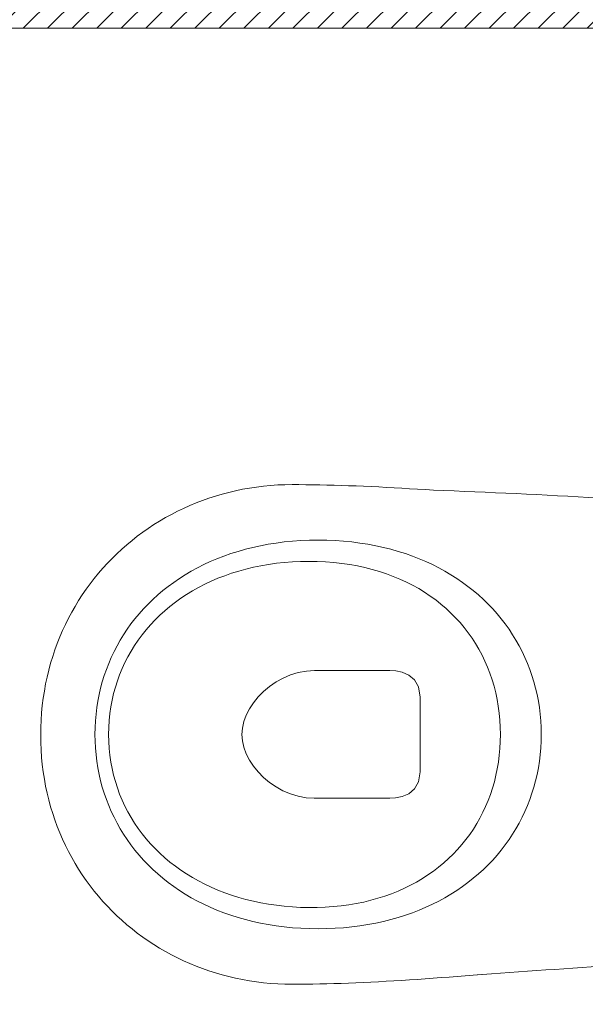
# Model space of a CAD drawing. Header units: inches. Extents: x 27484 to 71626, y -45113 to 39.
# Tile 224 of 256: x 33934 to 33975, y -22849 to -22778. Entities that reach past the tile are written whole.
import ezdxf

# ---------------------------------------------------------------- set-up
doc = ezdxf.new("R2010")
doc.units = ezdxf.units.IN
doc.header["$LTSCALE"] = 50
doc.header["$MEASUREMENT"] = 0
for name, color, linetype, lineweight in [('A-ARMATURA', 45, 'Continuous', 5), ('A-SCIANY', 5, 'Continuous', 18), ('A-ść. istn.', 8, 'Continuous', 0)]:
    doc.layers.add(name, color=color, linetype=linetype, lineweight=lineweight)

# ---------------------------------------------------------------- blocks, each defined once
blk = doc.blocks.new('A$C04280096')
at = {"layer": 'A-ARMATURA'}
for p, q in [((-24.06, -311.25), (-28.73, -312.16)), ((-19.35, -310.5), (-24.06, -311.25)), ((-14.58, -309.92), (-19.35, -310.5)), ((-9.76, -309.5), (-14.58, -309.92)), ((-4.9, -309.25), (-9.76, -309.5)), ((0, -309.16), (-4.9, -309.25)), ((4.9, -309.25), (0, -309.16)), ((9.76, -309.5), (4.9, -309.25)), ((14.58, -309.92), (9.76, -309.5)), ((19.35, -310.5), (14.58, -309.92)), ((24.06, -311.25), (19.35, -310.5)), ((28.73, -312.16), (24.06, -311.25)), ((-51.17, -319.07), (-55.46, -320.92)), ((-46.81, -317.38), (-51.17, -319.07)), ((-42.38, -315.84), (-46.81, -317.38)), ((-37.89, -314.45), (-42.38, -315.84)), ((-33.34, -313.23), (-37.89, -314.45)), ((-28.73, -312.16), (-33.34, -313.23)), ((33.34, -313.23), (28.73, -312.16)), ((37.89, -314.45), (33.34, -313.23)), ((42.38, -315.84), (37.89, -314.45)), ((46.81, -317.38), (42.38, -315.84)), ((51.17, -319.07), (46.81, -317.38)), ((55.46, -320.92), (51.17, -319.07)), ((-63.82, -325.07), (-67.89, -327.36)), ((-59.68, -322.92), (-63.82, -325.07)), ((-55.46, -320.92), (-59.68, -322.92)), ((59.68, -322.92), (55.46, -320.92)), ((63.82, -325.07), (59.68, -322.92)), ((67.89, -327.36), (63.82, -325.07)), ((-75.77, -332.39), (-79.59, -335.12)), ((-71.87, -329.8), (-75.77, -332.39)), ((-67.89, -327.36), (-71.87, -329.8)), ((71.87, -329.8), (67.89, -327.36)), ((75.77, -332.39), (71.87, -329.8)), ((79.59, -335.12), (75.77, -332.39)), ((-83.31, -338), (-86.95, -341.01)), ((-79.59, -335.12), (-83.31, -338)), ((-19.9, -340.03), (-24.7, -340.84)), ((-15.02, -339.41), (-19.9, -340.03)), ((-10.08, -338.96), (-15.02, -339.41)), ((-5.07, -338.68), (-10.08, -338.96)), ((0, -338.59), (-5.07, -338.68)), ((5.19, -338.69), (0, -338.59)), ((10.32, -338.97), (5.19, -338.69)), ((15.37, -339.45), (10.32, -338.97)), ((20.35, -340.1), (15.37, -339.45)), ((25.25, -340.95), (20.35, -340.1)), ((83.31, -338), (79.59, -335.12)), ((86.95, -341.01), (83.31, -338)), ((-93.93, -347.45), (-97.27, -350.88)), ((-90.49, -344.16), (-93.93, -347.45)), ((-86.95, -341.01), (-90.49, -344.16)), ((-47.56, -347.41), (-51.87, -349.23)), ((-43.15, -345.76), (-47.56, -347.41)), ((-38.66, -344.28), (-43.15, -345.76)), ((-34.09, -342.96), (-38.66, -344.28)), ((-29.43, -341.81), (-34.09, -342.96)), ((-24.7, -340.84), (-29.43, -341.81)), ((30.07, -341.97), (25.25, -340.95)), ((34.81, -343.17), (30.07, -341.97)), ((39.46, -344.55), (34.81, -343.17)), ((44.03, -346.11), (39.46, -344.55)), ((48.5, -347.84), (44.03, -346.11)), ((90.49, -344.16), (86.95, -341.01)), ((93.93, -347.45), (90.49, -344.16)), ((97.27, -350.88), (93.93, -347.45)), ((-173.36, -358.21), (-172.87, -352.37)), ((-100.5, -354.44), (-103.63, -358.14)), ((-97.27, -350.88), (-100.5, -354.44)), ((-60.22, -353.34), (-64.25, -355.64)), ((-56.1, -351.2), (-60.22, -353.34)), ((-51.87, -349.23), (-56.1, -351.2)), ((52.88, -349.74), (48.5, -347.84)), ((57.15, -351.81), (52.88, -349.74)), ((61.33, -354.05), (57.15, -351.81)), ((65.4, -356.46), (61.33, -354.05)), ((100.5, -354.44), (97.27, -350.88)), ((103.63, -358.14), (100.5, -354.44)), ((-173.83, -364.03), (-173.36, -358.21)), ((-103.63, -358.14), (-106.66, -361.96)), ((-72.01, -360.7), (-75.72, -363.46)), ((-68.18, -358.09), (-72.01, -360.7)), ((-64.25, -355.64), (-68.18, -358.09)), ((69.37, -359.03), (65.4, -356.46)), ((73.22, -361.76), (69.37, -359.03)), ((106.66, -361.96), (103.63, -358.14)), ((-174.29, -369.84), (-173.83, -364.03)), ((-109.57, -365.92), (-112.36, -370)), ((-106.66, -361.96), (-109.57, -365.92)), ((-79.33, -366.37), (-82.82, -369.43)), ((-75.72, -363.46), (-79.33, -366.37)), ((76.96, -364.64), (73.22, -361.76)), ((80.59, -367.69), (76.96, -364.64)), ((84.09, -370.89), (80.59, -367.69)), ((109.57, -365.92), (106.66, -361.96)), ((112.36, -370), (109.57, -365.92)), ((-175.17, -381.39), (-174.74, -375.62)), ((-174.74, -375.62), (-174.29, -369.84)), ((-115.04, -374.21), (-117.6, -378.55)), ((-112.36, -370), (-115.04, -374.21)), ((-86.19, -372.63), (-89.45, -375.99)), ((-82.82, -369.43), (-86.19, -372.63)), ((87.47, -374.25), (84.09, -370.89)), ((90.73, -377.76), (87.47, -374.25)), ((115.04, -374.21), (112.36, -370)), ((117.6, -378.55), (115.04, -374.21)), ((-175.6, -387.13), (-175.17, -381.39)), ((-117.6, -378.55), (-120.03, -383.01)), ((-92.58, -379.48), (-95.59, -383.12)), ((-89.45, -375.99), (-92.58, -379.48)), ((93.86, -381.42), (90.73, -377.76)), ((96.85, -385.22), (93.86, -381.42)), ((120.03, -383.01), (117.6, -378.55)), ((-176, -392.84), (-175.6, -387.13)), ((-122.34, -387.59), (-124.52, -392.3)), ((-120.03, -383.01), (-122.34, -387.59)), ((-98.46, -386.9), (-101.21, -390.81)), ((-95.59, -383.12), (-98.46, -386.9)), ((99.71, -389.17), (96.85, -385.22)), ((102.43, -393.27), (99.71, -389.17)), ((122.34, -387.59), (120.03, -383.01)), ((124.52, -392.3), (122.34, -387.59)), ((175.96, -386.92), (176.34, -392.64)), ((-176.4, -398.53), (-176, -392.84)), ((-126.57, -397.12), (-128.49, -402.06)), ((-124.52, -392.3), (-126.57, -397.12)), ((-103.82, -394.86), (-106.29, -399.05)), ((-101.21, -390.81), (-103.82, -394.86)), ((-26.84, -396.45), (-34.11, -397.56)), ((-2.06, -396.45), (-26.84, -396.45)), ((26.95, -396.45), (-2.06, -396.45)), ((34.23, -397.56), (26.95, -396.45)), ((105.01, -397.5), (102.43, -393.27)), ((126.57, -397.12), (124.52, -392.3)), ((128.49, -402.06), (126.57, -397.12)), ((176.34, -392.64), (176.7, -398.34)), ((-177.13, -409.8), (-176.77, -404.18)), ((-176.77, -404.18), (-176.4, -398.53)), ((-128.49, -402.06), (-130.27, -407.12)), ((-108.62, -403.37), (-110.8, -407.82)), ((-106.29, -399.05), (-108.62, -403.37)), ((-39.28, -400.49), (-42.7, -404.65)), ((-34.11, -397.56), (-39.28, -400.49)), ((39.4, -400.49), (34.23, -397.56)), ((42.81, -404.62), (39.4, -400.49)), ((107.45, -401.88), (105.01, -397.5)), ((109.74, -406.39), (107.45, -401.88)), ((130.27, -407.12), (128.49, -402.06)), ((176.7, -398.34), (177.04, -404.01)), ((177.04, -404.01), (177.37, -409.64)), ((-177.47, -415.39), (-177.13, -409.8)), ((-130.27, -407.12), (-131.9, -412.29)), ((-110.8, -407.82), (-112.84, -412.39)), ((-44.69, -409.42), (-45.63, -414.21)), ((-42.7, -404.65), (-44.69, -409.42)), ((44.81, -409.36), (42.81, -404.62)), ((45.75, -414.09), (44.81, -409.36)), ((111.87, -411.04), (109.74, -406.39)), ((113.86, -415.82), (111.87, -411.04)), ((131.9, -412.29), (130.27, -407.12)), ((177.37, -409.64), (177.68, -415.24)), ((-177.79, -420.94), (-177.47, -415.39)), ((-133.4, -417.57), (-134.75, -422.97)), ((-131.9, -412.29), (-133.4, -417.57)), ((-114.73, -417.1), (-116.46, -421.93)), ((-112.84, -412.39), (-114.73, -417.1)), ((-45.84, -418.41), (-45.97, -472.78)), ((-45.63, -414.21), (-45.84, -418.41)), ((45.97, -418.21), (45.75, -414.09)), ((45.97, -472.5), (45.97, -418.21)), ((115.69, -420.74), (113.86, -415.82)), ((133.4, -417.57), (131.9, -412.29)), ((134.75, -422.97), (133.4, -417.57)), ((177.68, -415.24), (177.98, -420.8)), ((-178.1, -426.45), (-177.79, -420.94)), ((-134.75, -422.97), (-135.95, -428.48)), ((-116.46, -421.93), (-118.04, -426.88)), ((117.36, -425.78), (115.69, -420.74)), ((135.95, -428.48), (134.75, -422.97)), ((177.98, -420.8), (178.26, -426.32)), ((-178.64, -437.34), (-178.38, -431.91)), ((-178.38, -431.91), (-178.1, -426.45)), ((-135.95, -428.48), (-137, -434.1)), ((-119.46, -431.95), (-120.71, -437.15)), ((-118.04, -426.88), (-119.46, -431.95)), ((118.86, -430.95), (117.36, -425.78)), ((120.2, -436.25), (118.86, -430.95)), ((137, -434.1), (135.95, -428.48)), ((178.26, -426.32), (178.52, -431.8)), ((178.52, -431.8), (178.76, -437.24)), ((-178.89, -442.71), (-178.64, -437.34)), ((-137, -434.1), (-137.9, -439.82)), ((-120.71, -437.15), (-121.8, -442.46)), ((121.37, -441.67), (120.2, -436.25)), ((137.9, -439.82), (137, -434.1)), ((178.76, -437.24), (178.98, -442.63)), ((-179.1, -448.04), (-178.89, -442.71)), ((-138.64, -445.65), (-139.22, -451.58)), ((-137.9, -439.82), (-138.64, -445.65)), ((-121.8, -442.46), (-122.72, -447.88)), ((122.37, -447.21), (121.37, -441.67)), ((138.64, -445.65), (137.9, -439.82)), ((139.22, -451.58), (138.64, -445.65)), ((178.98, -442.63), (179.18, -447.97)), ((-179.47, -458.55), (-179.3, -453.32)), ((-179.3, -453.32), (-179.1, -448.04)), ((-139.22, -451.58), (-139.64, -457.62)), ((-123.47, -453.42), (-124.05, -459.07)), ((-122.72, -447.88), (-123.47, -453.42)), ((123.2, -452.88), (122.37, -447.21)), ((123.84, -458.66), (123.2, -452.88)), ((139.64, -457.62), (139.22, -451.58)), ((179.18, -447.97), (179.36, -453.26)), ((179.36, -453.26), (179.52, -458.49)), ((-179.62, -463.72), (-179.47, -458.55)), ((-139.64, -457.62), (-139.89, -463.76)), ((-124.05, -459.07), (-124.44, -464.83)), ((124.31, -464.55), (123.84, -458.66)), ((139.89, -463.76), (139.64, -457.62)), ((179.52, -458.49), (179.65, -463.67)), ((-179.74, -468.83), (-179.62, -463.72)), ((-139.89, -463.76), (-139.97, -469.99)), ((-124.44, -464.83), (-124.66, -470.71)), ((124.59, -470.56), (124.31, -464.55)), ((139.97, -469.99), (139.89, -463.76)), ((179.65, -463.67), (179.76, -468.8)), ((-179.91, -478.88), (-179.84, -473.89)), ((-179.84, -473.89), (-179.74, -468.83)), ((-139.97, -469.99), (-139.89, -476.23)), ((-139.97, -469.99), (-139.97, -469.99)), ((-124.66, -470.71), (-124.69, -476.68)), ((-45.97, -472.78), (-45.58, -478.69)), ((45.6, -478.45), (45.97, -472.5)), ((45.97, -472.5), (45.97, -472.5)), ((124.69, -476.68), (124.59, -470.56)), ((139.89, -476.23), (139.97, -469.99)), ((139.97, -469.99), (139.97, -469.99)), ((179.76, -468.8), (179.85, -473.86)), ((179.85, -473.86), (179.92, -478.86)), ((-179.95, -483.81), (-179.91, -478.88)), ((-139.89, -476.23), (-139.64, -482.37)), ((-124.69, -476.68), (-124.54, -482.67)), ((-124.69, -476.68), (-124.69, -476.68)), ((-45.58, -478.69), (-44.5, -484.45)), ((44.55, -484.25), (45.6, -478.45)), ((124.6, -482.67), (124.69, -476.68)), ((124.69, -476.68), (124.69, -476.68)), ((139.64, -482.37), (139.89, -476.23)), ((179.92, -478.86), (179.95, -483.8)), ((-179.97, -488.67), (-179.95, -483.81)), ((-179.9, -493.91), (-179.97, -488.67)), ((-139.64, -482.37), (-139.22, -488.41)), ((-139.22, -488.41), (-138.64, -494.34)), ((-124.54, -482.67), (-124.21, -488.57)), ((-124.21, -488.57), (-123.72, -494.38)), ((-44.5, -484.45), (-42.8, -490)), ((42.86, -489.83), (44.55, -484.25)), ((123.88, -494.38), (124.33, -488.57)), ((124.33, -488.57), (124.6, -482.67)), ((138.64, -494.34), (139.22, -488.41)), ((139.22, -488.41), (139.64, -482.37)), ((179.97, -488.67), (179.9, -493.91)), ((179.95, -483.8), (179.97, -488.67)), ((-179.69, -499.11), (-179.9, -493.91)), ((-138.64, -494.34), (-137.9, -500.17)), ((-123.72, -494.38), (-123.06, -500.1)), ((-42.8, -490), (-40.54, -495.31)), ((-40.54, -495.31), (-37.77, -500.33)), ((37.83, -500.22), (40.6, -495.17)), ((40.6, -495.17), (42.86, -489.83)), ((123.27, -500.1), (123.88, -494.38)), ((137.9, -500.17), (138.64, -494.34)), ((179.9, -493.91), (179.69, -499.11)), ((-179.34, -504.28), (-179.69, -499.11)), ((-137.9, -500.17), (-137, -505.89)), ((-123.06, -500.1), (-122.24, -505.72)), ((-37.77, -500.33), (-34.56, -505.01)), ((34.62, -504.92), (37.83, -500.22)), ((122.48, -505.72), (123.27, -500.1)), ((137, -505.89), (137.9, -500.17)), ((179.69, -499.11), (179.33, -504.28)), ((-178.86, -509.4), (-179.34, -504.28)), ((-178.24, -514.48), (-178.86, -509.4)), ((-137, -505.89), (-135.95, -511.51)), ((-122.24, -505.72), (-121.25, -511.25)), ((-34.56, -505.01), (-30.96, -509.31)), ((-30.96, -509.31), (-27.04, -513.18)), ((27.08, -513.13), (31.01, -509.24)), ((31.01, -509.24), (34.62, -504.92)), ((121.53, -511.25), (122.48, -505.72)), ((135.95, -511.51), (137, -505.89)), ((178.85, -509.4), (178.22, -514.48)), ((179.33, -504.28), (178.85, -509.4)), ((-177.49, -519.52), (-178.24, -514.48)), ((-135.95, -511.51), (-134.75, -517.02)), ((-134.75, -517.02), (-133.4, -522.41)), ((-121.25, -511.25), (-120.1, -516.68)), ((-120.1, -516.68), (-118.8, -522)), ((-27.04, -513.18), (-22.85, -516.58)), ((-22.85, -516.58), (-18.45, -519.47)), ((18.47, -519.45), (22.88, -516.55)), ((22.88, -516.55), (27.08, -513.13)), ((119.13, -522), (120.41, -516.68)), ((120.41, -516.68), (121.53, -511.25)), ((133.4, -522.41), (134.75, -517.02)), ((134.75, -517.02), (135.95, -511.51)), ((178.22, -514.48), (177.46, -519.52)), ((-176.61, -524.51), (-177.49, -519.52)), ((-175.6, -529.45), (-176.61, -524.51)), ((-133.4, -522.41), (-131.9, -527.7)), ((-118.8, -522), (-117.34, -527.21)), ((-18.45, -519.47), (-13.91, -521.79)), ((-13.91, -521.79), (-9.28, -523.5)), ((-9.28, -523.5), (-4.62, -524.57)), ((-4.62, -524.57), (0, -524.93)), ((0, -524.93), (4.62, -524.56)), ((4.62, -524.56), (9.29, -523.5)), ((9.29, -523.5), (13.92, -521.78)), ((13.92, -521.78), (18.47, -519.45)), ((117.69, -527.21), (119.13, -522)), ((131.9, -527.7), (133.4, -522.41)), ((176.57, -524.51), (175.55, -529.45)), ((177.46, -519.52), (176.57, -524.51)), ((-174.46, -534.34), (-175.6, -529.45)), ((-131.9, -527.7), (-130.27, -532.87)), ((-117.34, -527.21), (-115.73, -532.32)), ((116.1, -532.32), (117.69, -527.21)), ((130.27, -532.87), (131.9, -527.7)), ((175.55, -529.45), (174.4, -534.34)), ((-173.19, -539.18), (-174.46, -534.34)), ((-130.27, -532.87), (-128.49, -537.93)), ((-128.49, -537.93), (-126.57, -542.87)), ((-115.73, -532.32), (-113.97, -537.32)), ((-113.97, -537.32), (-112.07, -542.2)), ((112.46, -542.2), (114.35, -537.32)), ((114.35, -537.32), (116.1, -532.32)), ((126.57, -542.87), (128.49, -537.93)), ((128.49, -537.93), (130.27, -532.87)), ((174.4, -534.34), (173.12, -539.18)), ((-171.8, -543.97), (-173.19, -539.18)), ((-170.29, -548.7), (-171.8, -543.97)), ((-126.57, -542.87), (-124.52, -547.69)), ((-112.07, -542.2), (-110.02, -546.96)), ((110.41, -546.96), (112.46, -542.2)), ((124.52, -547.69), (126.57, -542.87)), ((171.72, -543.97), (170.19, -548.7)), ((173.12, -539.18), (171.72, -543.97)), ((-168.66, -553.37), (-170.29, -548.7)), ((-124.52, -547.69), (-122.34, -552.4)), ((-122.34, -552.4), (-120.03, -556.98)), ((-110.02, -546.96), (-107.83, -551.6)), ((-107.83, -551.6), (-105.51, -556.12)), ((105.9, -556.12), (108.23, -551.6)), ((108.23, -551.6), (110.41, -546.96)), ((120.03, -556.98), (122.34, -552.4)), ((122.34, -552.4), (124.52, -547.69)), ((170.19, -548.7), (168.54, -553.37)), ((-166.9, -557.98), (-168.66, -553.37)), ((-165.03, -562.53), (-166.9, -557.98)), ((-120.03, -556.98), (-117.6, -561.44)), ((-105.51, -556.12), (-103.04, -560.51)), ((103.43, -560.51), (105.9, -556.12)), ((117.6, -561.44), (120.03, -556.98)), ((166.77, -557.98), (164.88, -562.53)), ((168.54, -553.37), (166.77, -557.98)), ((-163.04, -567.01), (-165.03, -562.53)), ((-160.93, -571.42), (-163.04, -567.01)), ((-117.6, -561.44), (-115.04, -565.77)), ((-115.04, -565.77), (-112.36, -569.99)), ((-103.04, -560.51), (-100.45, -564.77)), ((-100.45, -564.77), (-97.72, -568.9)), ((98.09, -568.9), (100.83, -564.77)), ((100.83, -564.77), (103.43, -560.51)), ((112.36, -569.99), (115.04, -565.77)), ((115.04, -565.77), (117.6, -561.44)), ((162.87, -567.01), (160.75, -571.42)), ((164.88, -562.53), (162.87, -567.01)), ((-158.71, -575.77), (-160.93, -571.42)), ((-112.36, -569.99), (-109.57, -574.07)), ((-109.57, -574.07), (-106.66, -578.03)), ((-97.72, -568.9), (-94.87, -572.9)), ((-94.87, -572.9), (-91.89, -576.75)), ((92.23, -576.75), (95.23, -572.9)), ((95.23, -572.9), (98.09, -568.9)), ((106.66, -578.03), (109.57, -574.07)), ((109.57, -574.07), (112.36, -569.99)), ((160.75, -571.42), (158.51, -575.77)), ((-156.38, -580.05), (-158.71, -575.77)), ((-153.94, -584.25), (-156.38, -580.05)), ((-106.66, -578.03), (-103.63, -581.85)), ((-91.89, -576.75), (-88.79, -580.47)), ((-88.79, -580.47), (-85.56, -584.04)), ((85.88, -584.04), (89.12, -580.47)), ((89.12, -580.47), (92.23, -576.75)), ((103.63, -581.85), (106.66, -578.03)), ((156.16, -580.05), (153.69, -584.25)), ((158.51, -575.77), (156.16, -580.05)), ((-151.39, -588.38), (-153.94, -584.25)), ((-148.73, -592.43), (-151.39, -588.38)), ((-103.63, -581.85), (-100.5, -585.55)), ((-100.5, -585.55), (-97.27, -589.11)), ((-85.56, -584.04), (-82.22, -587.47)), ((-82.22, -587.47), (-78.77, -590.75)), ((79.05, -590.75), (82.52, -587.47)), ((82.52, -587.47), (85.88, -584.04)), ((97.27, -589.11), (100.5, -585.55)), ((100.5, -585.55), (103.63, -581.85)), ((151.12, -588.38), (148.44, -592.43)), ((153.69, -584.25), (151.12, -588.38)), ((-145.96, -596.41), (-148.73, -592.43)), ((-97.27, -589.11), (-93.93, -592.53)), ((-93.93, -592.53), (-90.49, -595.82)), ((-78.77, -590.75), (-75.2, -593.87)), ((-75.2, -593.87), (-71.53, -596.84)), ((71.77, -596.84), (75.46, -593.87)), ((75.46, -593.87), (79.05, -590.75)), ((90.49, -595.82), (93.93, -592.53)), ((93.93, -592.53), (97.27, -589.11)), ((148.44, -592.43), (145.66, -596.41)), ((-143.09, -600.3), (-145.96, -596.41)), ((-140.12, -604.11), (-143.09, -600.3)), ((-90.49, -595.82), (-86.95, -598.98)), ((-86.95, -598.98), (-83.31, -601.99)), ((-83.31, -601.99), (-79.59, -604.86)), ((-71.53, -596.84), (-67.75, -599.66)), ((-67.75, -599.66), (-63.86, -602.31)), ((-63.86, -602.31), (-59.87, -604.8)), ((60.05, -604.8), (64.06, -602.31)), ((64.06, -602.31), (67.96, -599.66)), ((67.96, -599.66), (71.77, -596.84)), ((79.59, -604.86), (83.31, -601.99)), ((83.31, -601.99), (86.95, -598.98)), ((86.95, -598.98), (90.49, -595.82)), ((142.77, -600.3), (139.77, -604.11)), ((145.66, -596.41), (142.77, -600.3)), ((-137.05, -607.83), (-140.12, -604.11)), ((-133.88, -611.47), (-137.05, -607.83)), ((-79.59, -604.86), (-75.77, -607.6)), ((-75.77, -607.6), (-71.87, -610.18)), ((-59.87, -604.8), (-55.79, -607.12)), ((-55.79, -607.12), (-51.6, -609.27)), ((-51.6, -609.27), (-47.33, -611.25)), ((47.44, -611.25), (51.74, -609.27)), ((51.74, -609.27), (55.94, -607.12)), ((55.94, -607.12), (60.05, -604.8)), ((71.87, -610.18), (75.77, -607.6)), ((75.77, -607.6), (79.59, -604.86)), ((136.68, -607.83), (133.49, -611.47)), ((139.77, -604.11), (136.68, -607.83)), ((-130.61, -615.02), (-133.88, -611.47)), ((-127.25, -618.47), (-130.61, -615.02)), ((-71.87, -610.18), (-67.89, -612.63)), ((-67.89, -612.63), (-63.82, -614.92)), ((-63.82, -614.92), (-59.68, -617.07)), ((-47.33, -611.25), (-42.96, -613.06)), ((-42.96, -613.06), (-38.51, -614.68)), ((-38.51, -614.68), (-33.96, -616.13)), ((-33.96, -616.13), (-29.34, -617.39)), ((29.39, -617.39), (34.03, -616.13)), ((34.03, -616.13), (38.58, -614.68)), ((38.58, -614.68), (43.06, -613.06)), ((43.06, -613.06), (47.44, -611.25)), ((59.68, -617.07), (63.82, -614.92)), ((63.82, -614.92), (67.89, -612.63)), ((67.89, -612.63), (71.87, -610.18)), ((130.19, -615.02), (126.81, -618.47)), ((133.49, -611.47), (130.19, -615.02)), ((-123.79, -621.84), (-127.25, -618.47)), ((-120.23, -625.1), (-123.79, -621.84)), ((-59.68, -617.07), (-55.46, -619.07)), ((-55.46, -619.07), (-51.17, -620.92)), ((-51.17, -620.92), (-46.81, -622.61)), ((-46.81, -622.61), (-42.38, -624.15)), ((-29.34, -617.39), (-24.64, -618.47)), ((-24.64, -618.47), (-19.85, -619.36)), ((-19.85, -619.36), (-15, -620.05)), ((-15, -620.05), (-10.07, -620.55)), ((-10.07, -620.55), (-5.07, -620.85)), ((-5.07, -620.85), (0, -620.96)), ((0, -620.96), (5.07, -620.85)), ((0, -620.96), (0, -620.96)), ((5.07, -620.85), (10.07, -620.55)), ((10.07, -620.55), (15.01, -620.05)), ((15.01, -620.05), (19.88, -619.36)), ((19.88, -619.36), (24.67, -618.47)), ((24.67, -618.47), (29.39, -617.39)), ((42.38, -624.15), (46.81, -622.61)), ((46.81, -622.61), (51.17, -620.92)), ((51.17, -620.92), (55.46, -619.07)), ((55.46, -619.07), (59.68, -617.07)), ((123.32, -621.84), (119.75, -625.1)), ((126.81, -618.47), (123.32, -621.84)), ((-116.59, -628.27), (-120.23, -625.1)), ((-112.85, -631.35), (-116.59, -628.27)), ((-42.38, -624.15), (-37.89, -625.53)), ((-37.89, -625.53), (-33.34, -626.76)), ((-33.34, -626.76), (-28.73, -627.83)), ((-28.73, -627.83), (-24.06, -628.74)), ((-24.06, -628.74), (-19.35, -629.49)), ((-19.35, -629.49), (-14.58, -630.07)), ((-14.58, -630.07), (-9.76, -630.49)), ((-9.76, -630.49), (-4.9, -630.74)), ((-4.9, -630.74), (0, -630.82)), ((0, -630.82), (4.9, -630.74)), ((0, -630.82), (0, -630.82)), ((4.9, -630.74), (9.76, -630.49)), ((9.76, -630.49), (14.58, -630.07)), ((14.58, -630.07), (19.35, -629.49)), ((19.35, -629.49), (24.06, -628.74)), ((24.06, -628.74), (28.73, -627.83)), ((28.73, -627.83), (33.34, -626.76)), ((33.34, -626.76), (37.89, -625.53)), ((37.89, -625.53), (42.38, -624.15)), ((116.08, -628.27), (112.33, -631.35)), ((119.75, -625.1), (116.08, -628.27)), ((-109.03, -634.32), (-112.85, -631.35)), ((-105.12, -637.18), (-109.03, -634.32)), ((-101.13, -639.94), (-105.12, -637.18)), ((104.55, -637.18), (100.53, -639.94)), ((108.48, -634.32), (104.55, -637.18)), ((112.33, -631.35), (108.48, -634.32)), ((-97.05, -642.6), (-101.13, -639.94)), ((-92.89, -645.14), (-97.05, -642.6)), ((-88.65, -647.58), (-92.89, -645.14)), ((92.26, -645.14), (88, -647.58)), ((96.44, -642.6), (92.26, -645.14)), ((100.53, -639.94), (96.44, -642.6)), ((-84.33, -649.89), (-88.65, -647.58)), ((-79.94, -652.1), (-84.33, -649.89)), ((-75.47, -654.18), (-79.94, -652.1)), ((79.25, -652.1), (74.76, -654.18)), ((83.66, -649.89), (79.25, -652.1)), ((88, -647.58), (83.66, -649.89)), ((-70.92, -656.15), (-75.47, -654.18)), ((-66.31, -657.99), (-70.92, -656.15)), ((-61.62, -659.71), (-66.31, -657.99)), ((65.56, -657.99), (60.86, -659.71)), ((70.2, -656.15), (65.56, -657.99)), ((74.76, -654.18), (70.2, -656.15)), ((-56.86, -661.31), (-61.62, -659.71)), ((-52.04, -662.77), (-56.86, -661.31)), ((-47.15, -664.11), (-52.04, -662.77)), ((-42.19, -665.32), (-47.15, -664.11)), ((-37.17, -666.39), (-42.19, -665.32)), ((-32.1, -667.32), (-37.17, -666.39)), ((36.35, -666.39), (31.26, -667.32)), ((41.38, -665.32), (36.35, -666.39)), ((46.35, -664.11), (41.38, -665.32)), ((51.25, -662.77), (46.35, -664.11)), ((56.09, -661.31), (51.25, -662.77)), ((60.86, -659.71), (56.09, -661.31)), ((-26.96, -668.12), (-32.1, -667.32)), ((-21.76, -668.77), (-26.96, -668.12)), ((-16.51, -669.29), (-21.76, -668.77)), ((-11.2, -669.66), (-16.51, -669.29)), ((-5.84, -669.88), (-11.2, -669.66)), ((-0.43, -669.95), (-5.84, -669.88)), ((4.98, -669.88), (-0.43, -669.95)), ((10.35, -669.66), (4.98, -669.88)), ((15.66, -669.29), (10.35, -669.66)), ((20.92, -668.77), (15.66, -669.29)), ((26.12, -668.12), (20.92, -668.77)), ((31.26, -667.32), (26.12, -668.12))]:
    blk.add_line(p, q, dxfattribs=at)
at = {"layer": 'A-ARMATURA', "linetype": 'Continuous'}
for centre, radius, start, end in [((-8576.26, 264.4), 8425.94, 355.762455, 357.188478), ((-5010.96, -574.67), 5190.32, 2.07305, 4.71198)]:
    blk.add_arc(centre, radius, start, end, dxfattribs=at)

msp = doc.modelspace()

# ---------------------------------------------------------------- hatches: boundary and pattern name
at = {"layer": 'A-ść. istn.', "ltscale": 0.1}
h = msp.add_hatch(dxfattribs=at)
h.set_pattern_fill('ANSI31', color=256, scale=10)
h.set_pattern_definition([(45, (31560.1443, -34930.5661), (-0.88388348, 0.88388348), [])])
h.paths.add_polyline_path([(34014.98246, -22766.46968), (33927.36419, -22766.46968), (33927.36419, -22778.96968), (34002.48246, -22778.96968), (34002.48246, -22880.96968), (33949.48246, -22880.96968), (33949.48246, -22892.96968), (34002.48246, -22892.96968), (34002.48246, -22896.46968), (34014.98246, -22896.46968)])

# ---------------------------------------------------------------- linework, layer by layer
at = {"layer": 'A-SCIANY', "ltscale": 3}
msp.add_line((33842.48246, -22778.96968), (34002.48246, -22778.96968), dxfattribs=at)

# ---------------------------------------------------------------- block references
at = {"layer": 'A-ARMATURA', "lineweight": -3, "xscale": -0.09999999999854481, "yscale": 0.09999999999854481, "zscale": 0.09999999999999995, "rotation": 270}
msp.add_blockref('A$C04280096', (34002.48246, -22829.83974), dxfattribs=at)

doc.saveas('drawing.dxf')
